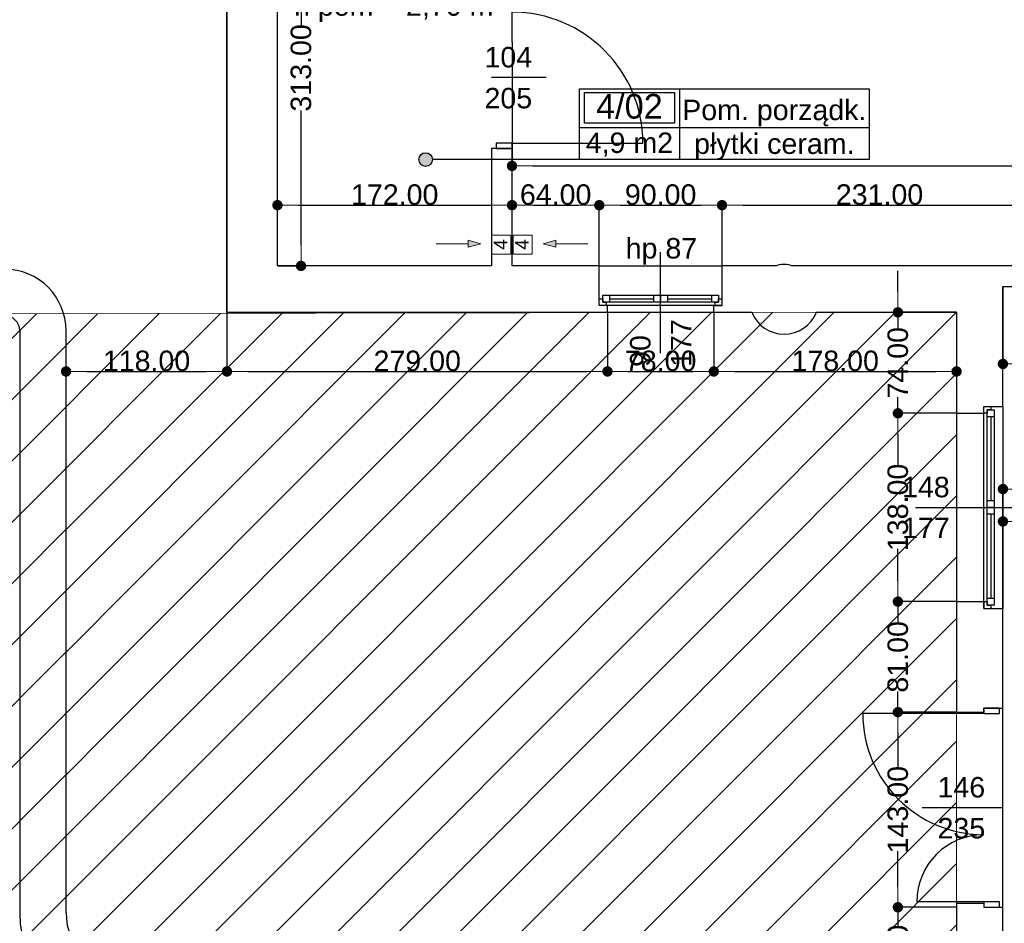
# Model space of a CAD drawing. Header units: millimetres. Extents: x -175445 to -20415, y -559200 to 231527.
# Tile 64 of 256: x -145708 to -138488, y -168238 to -161616. Entities that reach past the tile are written whole.
import ezdxf
from ezdxf.enums import TextEntityAlignment as Align

# ---------------------------------------------------------------- set-up
doc = ezdxf.new("R2010")
doc.units = ezdxf.units.MM
doc.header["$MEASUREMENT"] = 0
doc.linetypes.add('Wipeout_Contour', pattern=[1000, 0, -1000])
for name, color, linetype in [('Drzwi', 7, 'Continuous'), ('Linia', 7, 'Continuous'), ('Obiekt', 7, 'Continuous'), ('Okno', 7, 'Continuous'), ('Strefa', 7, 'Continuous'), ('Słup', 7, 'Continuous'), ('Tekst', 7, 'Continuous'), ('Wymiary', 63, 'Continuous'), ('Ściana', 7, 'Continuous')]:
    doc.layers.add(name, color=color, linetype=linetype)
doc.layers.add('PAB - widokowe', color=7, linetype='Continuous', lineweight=18)
doc.styles.add('Arial', font='txt')
doc.styles.add('Times new roman', font='txt')
doc.dimstyles.new('GENERATED_STYLE__1', dxfattribs={"dimtxt": 150, "dimasz": 152, "dimexe": 0.18, "dimexo": 0, "dimgap": 0.09, "dimtad": 1, "dimtih": 1, "dimtoh": 1, "dimlfac": 0.1, "dimzin": 0, "dimdsep": 46, "dimtxsty": 'Arial', "dimblk": 'ARROWHEAD_11', "dimblk1": 'ARROWHEAD_11', "dimblk2": 'ARROWHEAD_11', "dimcen": 0.09, "dimclrd": 114, "dimclre": 114, "dimclrt": 114, "dimazin": 0, "dimtfac": 1, "dimtdec": 4, "dimtmove": 0, "dimatfit": 3, "dimfxl": 1, "dimtolj": 1, "dimtzin": 0, "dimarcsym": 0})
doc.dimstyles.new('GENERATED_STYLE__2', dxfattribs={"dimtxt": 150, "dimasz": 152, "dimexe": 0.18, "dimexo": 0, "dimgap": 0.09, "dimtad": 1, "dimlfac": 0.1, "dimzin": 0, "dimdsep": 46, "dimtxsty": 'Arial', "dimblk": 'ARROWHEAD_11', "dimblk1": 'ARROWHEAD_11', "dimblk2": 'ARROWHEAD_11', "dimcen": 0.09, "dimclrd": 114, "dimclre": 114, "dimclrt": 114, "dimazin": 0, "dimtfac": 1, "dimtdec": 4, "dimtmove": 0, "dimatfit": 3, "dimfxl": 1, "dimtolj": 1, "dimtzin": 0, "dimarcsym": 0})

# ---------------------------------------------------------------- blocks, each defined once
blk = doc.blocks.new('Pom. porządk._4_02_2', base_point=(-140870, 32964.1))
at = {"layer": 'Strefa'}
for p, q in [((-141604.1, 33247), (-139479, 33247)), ((-141604.1, 32728.4), (-141604.1, 33247)), ((-141567.4, 33221), (-140906.7, 33221)), ((-141567.4, 32994.8), (-141567.4, 33221)), ((-140906.7, 33221), (-140906.7, 32994.8)), ((-140870, 33247), (-140870, 32728.4)), ((-139479, 33247), (-139479, 32728.4)), ((-141604.1, 32964.1), (-139479, 32964.1)), ((-140906.7, 32994.8), (-141567.4, 32994.8)), ((-139479, 32728.4), (-141604.1, 32728.4))]:
    blk.add_line(p, q, dxfattribs=at)
at = {"layer": 'Strefa', "style": 'Arial'}
for tag, height, p in [('ROOM_NUMBER', 180, (-141237, 33119.1)), ('ROOM_NAME', 150, (-140174.5, 33092.5)), ('ROOM_CALC_AREA', 150, (-141237, 32852.1)), ('floor_f', 150, (-140174.5, 32845))]:
    blk.add_attdef(tag, text='', height=height, dxfattribs=at).set_placement(p, align=Align.MIDDLE_CENTER)
blk = doc.blocks.new('ARROWHEAD_11')
at = {"color": 0, "linetype": 'Continuous', "lineweight": 0}
blk.add_line((0, 0), (-1, 0), dxfattribs=at)
at = {"color": 0, "linetype": 'Continuous', "lineweight": 0, "const_width": 0.25, "flags": 128}
blk.add_lwpolyline([(-0.125, 0, 1), (0.125, 0, 1)], format="xyb", close=True, dxfattribs=at)
blk = doc.blocks.new('*D1163')
at = {"layer": 'Defpoints', "color": 0}
for p in [(-142248, -160454.6), (-142098, -160639.1), (-142098, -161780.7)]:
    blk.add_point(p, dxfattribs=at)
at = {"layer": 'Wymiary', "color": 114, "lineweight": -2}
for p, q in [((-142248, -160454.6), (-142248, -160639.3)), ((-142400, -160639.1), (-142552, -160639.1)), ((-142248, -160639.1), (-142098, -160639.1)), ((-142098, -161780.7), (-142098, -160639)), ((-141794, -160639.1), (-141946, -160639.1)), ((-141302.4, -160639.1), (-141794, -160639.1))]:
    blk.add_line(p, q, dxfattribs=at)
at = {"layer": 'Wymiary', "color": 114, "lineweight": -2, "xscale": 152, "yscale": 152, "zscale": 152}
blk.add_blockref('ARROWHEAD_11', (-142248, -160639.1), dxfattribs=at)
at = {"layer": 'Wymiary', "color": 114, "lineweight": -2, "xscale": 152, "yscale": 152, "zscale": 152, "rotation": 180}
blk.add_blockref('ARROWHEAD_11', (-142098, -160639.1), dxfattribs=at)
at = {"layer": 'Wymiary', "color": 114, "lineweight": 13, "insert": (-141548.2, -160562.5), "char_height": 150, "attachment_point": 5, "style": 'Arial'}
blk.add_mtext('\\A1;15.00', dxfattribs=at)
blk = doc.blocks.new('*D1164')
at = {"layer": 'Defpoints', "color": 0}
for p in [(-141078, -160290.6), (-141078, -160639.1), (-142098, -161780.7)]:
    blk.add_point(p, dxfattribs=at)
at = {"layer": 'Wymiary', "color": 114, "lineweight": -2}
for p, q in [((-141078, -160290.6), (-141078, -160639.3)), ((-142098, -161780.7), (-142098, -160639)), ((-141946, -160639.1), (-141230, -160639.1))]:
    blk.add_line(p, q, dxfattribs=at)
at = {"layer": 'Wymiary', "color": 114, "lineweight": -2, "xscale": 152, "yscale": 152, "zscale": 152, "rotation": 180}
blk.add_blockref('ARROWHEAD_11', (-142098, -160639.1), dxfattribs=at)
at = {"layer": 'Wymiary', "color": 114, "lineweight": -2, "xscale": 152, "yscale": 152, "zscale": 152}
blk.add_blockref('ARROWHEAD_11', (-141078, -160639.1), dxfattribs=at)
at = {"layer": 'Wymiary', "color": 114, "lineweight": 13, "insert": (-141474.2, -160562.5), "char_height": 150, "attachment_point": 5, "style": 'Arial'}
blk.add_mtext('\\A1;102.00', dxfattribs=at)
blk = doc.blocks.new('*D1196')
at = {"layer": 'Defpoints', "color": 0}
for p in [(-143818, -160290.6), (-143645, -160290.6), (-143818, -163420.7)]:
    blk.add_point(p, dxfattribs=at)
at = {"layer": 'Wymiary', "color": 114, "lineweight": -2}
for p, q in [((-143818, -160290.6), (-143644.8, -160290.6)), ((-143645, -160442.6), (-143645, -161658.3)), ((-143645, -163268.7), (-143645, -162280.6)), ((-143818, -163420.7), (-143644.8, -163420.7))]:
    blk.add_line(p, q, dxfattribs=at)
at = {"layer": 'Wymiary', "color": 114, "lineweight": -2, "xscale": 152, "yscale": 152, "zscale": 152}
for p, rotation in [((-143645, -160290.6), 90), ((-143645, -163420.7), 270)]:
    blk.add_blockref('ARROWHEAD_11', p, dxfattribs=dict(at, rotation=rotation))
at = {"layer": 'Wymiary', "color": 114, "lineweight": 13, "insert": (-143645, -161969.5), "char_height": 150, "attachment_point": 5, "rotation": 90, "style": 'Arial'}
blk.add_mtext('\\A1;313.00', dxfattribs=at)
blk = doc.blocks.new('*D1199')
at = {"layer": 'Defpoints', "color": 0}
for p in [(-142098, -162975.4), (-143818, -163420.7), (-142098, -163420.7)]:
    blk.add_point(p, dxfattribs=at)
at = {"layer": 'Wymiary', "color": 114, "lineweight": -2}
for p, q in [((-143818, -163420.7), (-143818, -162975.2)), ((-143666, -162975.4), (-142250, -162975.4)), ((-142098, -163420.7), (-142098, -162975.2))]:
    blk.add_line(p, q, dxfattribs=at)
at = {"layer": 'Wymiary', "color": 114, "lineweight": -2, "xscale": 152, "yscale": 152, "zscale": 152, "rotation": 180}
blk.add_blockref('ARROWHEAD_11', (-143818, -162975.4), dxfattribs=at)
at = {"layer": 'Wymiary', "color": 114, "lineweight": -2, "xscale": 152, "yscale": 152, "zscale": 152}
blk.add_blockref('ARROWHEAD_11', (-142098, -162975.4), dxfattribs=at)
at = {"layer": 'Wymiary', "color": 114, "lineweight": 13, "insert": (-142958, -162898.7), "char_height": 150, "attachment_point": 5, "style": 'Arial'}
blk.add_mtext('\\A1;172.00', dxfattribs=at)
blk = doc.blocks.new('*D1200')
at = {"layer": 'Defpoints', "color": 0}
for p in [(-141458, -162975.4), (-142098, -163420.7), (-141458, -163420.7)]:
    blk.add_point(p, dxfattribs=at)
at = {"layer": 'Wymiary', "color": 114, "lineweight": -2}
for p, q in [((-142098, -163420.7), (-142098, -162975.2)), ((-141946, -162975.4), (-141610, -162975.4)), ((-141458, -163420.7), (-141458, -162975.2))]:
    blk.add_line(p, q, dxfattribs=at)
at = {"layer": 'Wymiary', "color": 114, "lineweight": -2, "xscale": 152, "yscale": 152, "zscale": 152, "rotation": 180}
blk.add_blockref('ARROWHEAD_11', (-142098, -162975.4), dxfattribs=at)
at = {"layer": 'Wymiary', "color": 114, "lineweight": -2, "xscale": 152, "yscale": 152, "zscale": 152}
blk.add_blockref('ARROWHEAD_11', (-141458, -162975.4), dxfattribs=at)
at = {"layer": 'Wymiary', "color": 114, "lineweight": 13, "insert": (-141778, -162898.7), "char_height": 150, "attachment_point": 5, "style": 'Arial'}
blk.add_mtext('\\A1;64.00', dxfattribs=at)
blk = doc.blocks.new('*D1201')
at = {"layer": 'Defpoints', "color": 0}
for p in [(-140558, -162975.4), (-141458, -163420.7), (-140558, -163420.7)]:
    blk.add_point(p, dxfattribs=at)
at = {"layer": 'Wymiary', "color": 114, "lineweight": -2}
for p, q in [((-141458, -163420.7), (-141458, -162975.2)), ((-141306, -162975.4), (-140710, -162975.4)), ((-140558, -163420.7), (-140558, -162975.2))]:
    blk.add_line(p, q, dxfattribs=at)
at = {"layer": 'Wymiary', "color": 114, "lineweight": -2, "xscale": 152, "yscale": 152, "zscale": 152, "rotation": 180}
blk.add_blockref('ARROWHEAD_11', (-141458, -162975.4), dxfattribs=at)
at = {"layer": 'Wymiary', "color": 114, "lineweight": -2, "xscale": 152, "yscale": 152, "zscale": 152}
blk.add_blockref('ARROWHEAD_11', (-140558, -162975.4), dxfattribs=at)
at = {"layer": 'Wymiary', "color": 114, "lineweight": 13, "insert": (-141008, -162898.7), "char_height": 150, "attachment_point": 5, "style": 'Arial'}
blk.add_mtext('\\A1;90.00', dxfattribs=at)
blk = doc.blocks.new('*D1202')
at = {"layer": 'Defpoints', "color": 0}
for p in [(-138248, -162975.4), (-140558, -163420.7), (-138248, -163420.7)]:
    blk.add_point(p, dxfattribs=at)
at = {"layer": 'Wymiary', "color": 114, "lineweight": -2}
for p, q in [((-140558, -163420.7), (-140558, -162975.2)), ((-140406, -162975.4), (-138400, -162975.4)), ((-138248, -163420.7), (-138248, -162975.2))]:
    blk.add_line(p, q, dxfattribs=at)
at = {"layer": 'Wymiary', "color": 114, "lineweight": -2, "xscale": 152, "yscale": 152, "zscale": 152, "rotation": 180}
blk.add_blockref('ARROWHEAD_11', (-140558, -162975.4), dxfattribs=at)
at = {"layer": 'Wymiary', "color": 114, "lineweight": -2, "xscale": 152, "yscale": 152, "zscale": 152}
blk.add_blockref('ARROWHEAD_11', (-138248, -162975.4), dxfattribs=at)
at = {"layer": 'Wymiary', "color": 114, "lineweight": 13, "insert": (-139403, -162898.6), "char_height": 150, "attachment_point": 5, "style": 'Arial'}
blk.add_mtext('\\A1;231.00', dxfattribs=at)
blk = doc.blocks.new('*D1237')
at = {"layer": 'Defpoints', "color": 0}
for p in [(-142098, -161780.7), (-125908, -162687.4), (-125908, -166975.6)]:
    blk.add_point(p, dxfattribs=at)
at = {"layer": 'Wymiary', "color": 114, "lineweight": -2}
for p, q in [((-142098, -161780.7), (-142098, -162687.5)), ((-141946, -162687.4), (-126060, -162687.4)), ((-125908, -166975.6), (-125908, -162687.2))]:
    blk.add_line(p, q, dxfattribs=at)
at = {"layer": 'Wymiary', "color": 114, "lineweight": -2, "xscale": 152, "yscale": 152, "zscale": 152, "rotation": 180}
blk.add_blockref('ARROWHEAD_11', (-142098, -162687.4), dxfattribs=at)
at = {"layer": 'Wymiary', "color": 114, "lineweight": -2, "xscale": 152, "yscale": 152, "zscale": 152}
blk.add_blockref('ARROWHEAD_11', (-125908, -162687.4), dxfattribs=at)
at = {"layer": 'Wymiary', "color": 114, "lineweight": 13, "insert": (-134003, -162610.7), "char_height": 150, "attachment_point": 5, "style": 'Arial'}
blk.add_mtext('\\A1;1619.00', dxfattribs=at)
blk = doc.blocks.new('*D1239')
at = {"layer": 'Defpoints', "color": 0}
for p in [(-138498, -163570.7), (-136278, -163970.7), (-136278, -164138.9)]:
    blk.add_point(p, dxfattribs=at)
at = {"layer": 'Wymiary', "color": 114, "lineweight": -2}
for p, q in [((-138498, -163570.7), (-138498, -164139)), ((-136278, -163970.7), (-136278, -164139)), ((-138346, -164138.9), (-136430, -164138.9))]:
    blk.add_line(p, q, dxfattribs=at)
at = {"layer": 'Wymiary', "color": 114, "lineweight": -2, "xscale": 152, "yscale": 152, "zscale": 152, "rotation": 180}
blk.add_blockref('ARROWHEAD_11', (-138498, -164138.9), dxfattribs=at)
at = {"layer": 'Wymiary', "color": 114, "lineweight": -2, "xscale": 152, "yscale": 152, "zscale": 152}
blk.add_blockref('ARROWHEAD_11', (-136278, -164138.9), dxfattribs=at)
at = {"layer": 'Wymiary', "color": 114, "lineweight": 13, "insert": (-137388, -164062.2), "char_height": 150, "attachment_point": 5, "style": 'Arial'}
blk.add_mtext('\\A1;222.00', dxfattribs=at)
blk = doc.blocks.new('*D1241')
at = {"layer": 'Defpoints', "color": 0}
for p in [(-135628, -165293.2), (-135628, -165510.7), (-138498, -168475.7)]:
    blk.add_point(p, dxfattribs=at)
at = {"layer": 'Wymiary', "color": 114, "lineweight": -2}
for p, q in [((-138498, -168475.7), (-138498, -165293)), ((-138346, -165293.2), (-135780, -165293.2)), ((-135628, -165510.7), (-135628, -165293))]:
    blk.add_line(p, q, dxfattribs=at)
at = {"layer": 'Wymiary', "color": 114, "lineweight": -2, "xscale": 152, "yscale": 152, "zscale": 152, "rotation": 180}
blk.add_blockref('ARROWHEAD_11', (-138498, -165293.2), dxfattribs=at)
at = {"layer": 'Wymiary', "color": 114, "lineweight": -2, "xscale": 152, "yscale": 152, "zscale": 152}
blk.add_blockref('ARROWHEAD_11', (-135628, -165293.2), dxfattribs=at)
at = {"layer": 'Wymiary', "color": 114, "lineweight": 13, "insert": (-137063, -165216.5), "char_height": 150, "attachment_point": 5, "style": 'Arial'}
blk.add_mtext('\\A1;287.00', dxfattribs=at)
blk = doc.blocks.new('*D1255')
at = {"layer": 'Defpoints', "color": 0}
for p in [(-139323, -160290.6), (-138235.3, -160290.6), (-133833, -163420.7)]:
    blk.add_point(p, dxfattribs=at)
at = {"layer": 'Wymiary', "color": 114, "lineweight": -2}
for p, q in [((-139323, -160290.6), (-138235.1, -160290.6)), ((-138235.3, -160442.6), (-138235.3, -161544.5)), ((-138235.3, -163268.7), (-138235.3, -162166.8)), ((-133833, -163420.7), (-138235.5, -163420.7))]:
    blk.add_line(p, q, dxfattribs=at)
at = {"layer": 'Wymiary', "color": 114, "lineweight": -2, "xscale": 152, "yscale": 152, "zscale": 152}
for p, rotation in [((-138235.3, -160290.6), 90), ((-138235.3, -163420.7), 270)]:
    blk.add_blockref('ARROWHEAD_11', p, dxfattribs=dict(at, rotation=rotation))
at = {"layer": 'Wymiary', "color": 114, "lineweight": 13, "insert": (-138235.3, -161855.7), "char_height": 150, "attachment_point": 5, "rotation": 90, "style": 'Arial'}
blk.add_mtext('\\A1;313.00', dxfattribs=at)
blk = doc.blocks.new('*D1263')
at = {"layer": 'Defpoints', "color": 0}
for p in [(-139268.4, -168120.7), (-138838, -168120.7), (-138838, -168900.7)]:
    blk.add_point(p, dxfattribs=at)
at = {"layer": 'Wymiary', "color": 114, "lineweight": -2}
for p, q in [((-139268.4, -167968.7), (-139268.4, -167816.7)), ((-138838, -168120.7), (-139268.6, -168120.7)), ((-139268.4, -168120.7), (-139268.4, -168258.4)), ((-139268.4, -168900.7), (-139268.4, -168763)), ((-138838, -168900.7), (-139268.6, -168900.7)), ((-139268.4, -169052.7), (-139268.4, -169204.7))]:
    blk.add_line(p, q, dxfattribs=at)
at = {"layer": 'Wymiary', "color": 114, "lineweight": -2, "xscale": 152, "yscale": 152, "zscale": 152}
for p, rotation in [((-139268.4, -168120.7), 270), ((-139268.4, -168900.7), 90)]:
    blk.add_blockref('ARROWHEAD_11', p, dxfattribs=dict(at, rotation=rotation))
at = {"layer": 'Wymiary', "color": 114, "lineweight": 13, "insert": (-139268.4, -168510.7), "char_height": 150, "attachment_point": 5, "rotation": 90, "style": 'Arial'}
blk.add_mtext('\\A1;78.00', dxfattribs=at)
blk = doc.blocks.new('*D1264')
at = {"layer": 'Defpoints', "color": 0}
for p in [(-139268.4, -166690.7), (-138838, -166690.7), (-138838, -168120.7)]:
    blk.add_point(p, dxfattribs=at)
at = {"layer": 'Wymiary', "color": 114, "lineweight": -2}
for p, q in [((-138838, -166690.7), (-139268.6, -166690.7)), ((-139268.4, -166842.7), (-139268.4, -167101.5)), ((-139268.4, -167968.7), (-139268.4, -167709.8)), ((-138838, -168120.7), (-139268.6, -168120.7))]:
    blk.add_line(p, q, dxfattribs=at)
at = {"layer": 'Wymiary', "color": 114, "lineweight": -2, "xscale": 152, "yscale": 152, "zscale": 152}
for p, rotation in [((-139268.4, -166690.7), 90), ((-139268.4, -168120.7), 270)]:
    blk.add_blockref('ARROWHEAD_11', p, dxfattribs=dict(at, rotation=rotation))
at = {"layer": 'Wymiary', "color": 114, "lineweight": 13, "insert": (-139268.4, -167405.7), "char_height": 150, "attachment_point": 5, "rotation": 90, "style": 'Arial'}
blk.add_mtext('\\A1;143.00', dxfattribs=at)
blk = doc.blocks.new('*D1265')
at = {"layer": 'Defpoints', "color": 0}
for p in [(-139268.4, -165880.7), (-138838, -165880.7), (-138838, -166690.7)]:
    blk.add_point(p, dxfattribs=at)
at = {"layer": 'Wymiary', "color": 114, "lineweight": -2}
for p, q in [((-139268.4, -165728.7), (-139268.4, -165576.7)), ((-138838, -165880.7), (-139268.6, -165880.7)), ((-139268.4, -165880.7), (-139268.4, -166032.7)), ((-139268.4, -166690.7), (-139268.4, -166538.7)), ((-138838, -166690.7), (-139268.6, -166690.7)), ((-139268.4, -166842.7), (-139268.4, -166994.7))]:
    blk.add_line(p, q, dxfattribs=at)
at = {"layer": 'Wymiary', "color": 114, "lineweight": -2, "xscale": 152, "yscale": 152, "zscale": 152}
for p, rotation in [((-139268.4, -165880.7), 270), ((-139268.4, -166690.7), 90)]:
    blk.add_blockref('ARROWHEAD_11', p, dxfattribs=dict(at, rotation=rotation))
at = {"layer": 'Wymiary', "color": 114, "lineweight": 13, "insert": (-139268.4, -166285.7), "char_height": 150, "attachment_point": 5, "rotation": 90, "style": 'Arial'}
blk.add_mtext('\\A1;81.00', dxfattribs=at)
blk = doc.blocks.new('*D1266')
at = {"layer": 'Defpoints', "color": 0}
for p in [(-139268.4, -164500.7), (-138838, -164500.7), (-138838, -165880.7)]:
    blk.add_point(p, dxfattribs=at)
at = {"layer": 'Wymiary', "color": 114, "lineweight": -2}
for p, q in [((-138838, -164500.7), (-139268.6, -164500.7)), ((-139268.4, -164652.7), (-139268.4, -164886.5)), ((-139268.4, -165728.7), (-139268.4, -165494.8)), ((-138838, -165880.7), (-139268.6, -165880.7))]:
    blk.add_line(p, q, dxfattribs=at)
at = {"layer": 'Wymiary', "color": 114, "lineweight": -2, "xscale": 152, "yscale": 152, "zscale": 152}
for p, rotation in [((-139268.4, -164500.7), 90), ((-139268.4, -165880.7), 270)]:
    blk.add_blockref('ARROWHEAD_11', p, dxfattribs=dict(at, rotation=rotation))
at = {"layer": 'Wymiary', "color": 114, "lineweight": 13, "insert": (-139268.4, -165190.7), "char_height": 150, "attachment_point": 5, "rotation": 90, "style": 'Arial'}
blk.add_mtext('\\A1;138.00', dxfattribs=at)
blk = doc.blocks.new('*D1267')
at = {"layer": 'Defpoints', "color": 0}
for p in [(-139268.4, -163760.7), (-138838, -163760.7), (-138838, -164500.7)]:
    blk.add_point(p, dxfattribs=at)
at = {"layer": 'Wymiary', "color": 114, "lineweight": -2}
for p, q in [((-139268.4, -163608.7), (-139268.4, -163456.7)), ((-138838, -163760.7), (-139268.6, -163760.7)), ((-139268.4, -163760.7), (-139268.4, -163878.4)), ((-139268.4, -164500.7), (-139268.4, -164383)), ((-138838, -164500.7), (-139268.6, -164500.7)), ((-139268.4, -164652.7), (-139268.4, -164804.7))]:
    blk.add_line(p, q, dxfattribs=at)
at = {"layer": 'Wymiary', "color": 114, "lineweight": -2, "xscale": 152, "yscale": 152, "zscale": 152}
for p, rotation in [((-139268.4, -163760.7), 270), ((-139268.4, -164500.7), 90)]:
    blk.add_blockref('ARROWHEAD_11', p, dxfattribs=dict(at, rotation=rotation))
at = {"layer": 'Wymiary', "color": 114, "lineweight": 13, "insert": (-139268.4, -164130.7), "char_height": 150, "attachment_point": 5, "rotation": 90, "style": 'Arial'}
blk.add_mtext('\\A1;74.00', dxfattribs=at)
blk = doc.blocks.new('*D1268')
at = {"layer": 'Defpoints', "color": 0}
for p in [(-132978, -165056), (-132978, -165510.7), (-138498, -165930.7)]:
    blk.add_point(p, dxfattribs=at)
at = {"layer": 'Wymiary', "color": 114, "lineweight": -2}
for p, q in [((-138498, -165930.7), (-138498, -165055.8)), ((-138346, -165056), (-133130, -165056)), ((-132978, -165510.7), (-132978, -165055.8))]:
    blk.add_line(p, q, dxfattribs=at)
at = {"layer": 'Wymiary', "color": 114, "lineweight": -2, "xscale": 152, "yscale": 152, "zscale": 152, "rotation": 180}
blk.add_blockref('ARROWHEAD_11', (-138498, -165056), dxfattribs=at)
at = {"layer": 'Wymiary', "color": 114, "lineweight": -2, "xscale": 152, "yscale": 152, "zscale": 152}
blk.add_blockref('ARROWHEAD_11', (-132978, -165056), dxfattribs=at)
at = {"layer": 'Wymiary', "color": 114, "lineweight": 13, "insert": (-135738, -164979.3), "char_height": 150, "attachment_point": 5, "style": 'Arial'}
blk.add_mtext('\\A1;552.00', dxfattribs=at)
blk = doc.blocks.new('*D1685')
at = {"layer": 'Defpoints', "color": 0}
for p in [(-144188, -163760.7), (-144188, -164194.1), (-145368, -166027.8)]:
    blk.add_point(p, dxfattribs=at)
at = {"layer": 'Wymiary', "color": 114, "lineweight": -2}
for p, q in [((-144188, -163760.7), (-144188, -164194.3)), ((-145368, -166027.8), (-145368, -164193.9)), ((-145216, -164194.1), (-144340, -164194.1))]:
    blk.add_line(p, q, dxfattribs=at)
at = {"layer": 'Wymiary', "color": 114, "lineweight": -2, "xscale": 152, "yscale": 152, "zscale": 152, "rotation": 180}
blk.add_blockref('ARROWHEAD_11', (-145368, -164194.1), dxfattribs=at)
at = {"layer": 'Wymiary', "color": 114, "lineweight": -2, "xscale": 152, "yscale": 152, "zscale": 152}
blk.add_blockref('ARROWHEAD_11', (-144188, -164194.1), dxfattribs=at)
at = {"layer": 'Wymiary', "color": 114, "lineweight": 13, "insert": (-144778, -164117.4), "char_height": 150, "attachment_point": 5, "style": 'Arial'}
blk.add_mtext('\\A1;118.00', dxfattribs=at)
blk = doc.blocks.new('*D1686')
at = {"layer": 'Defpoints', "color": 0}
for p in [(-144188, -163760.7), (-141398, -163760.7), (-141398, -164194.1)]:
    blk.add_point(p, dxfattribs=at)
at = {"layer": 'Wymiary', "color": 114, "lineweight": -2}
for p, q in [((-144188, -163760.7), (-144188, -164194.3)), ((-141398, -163760.7), (-141398, -164194.3)), ((-144036, -164194.1), (-141550, -164194.1))]:
    blk.add_line(p, q, dxfattribs=at)
at = {"layer": 'Wymiary', "color": 114, "lineweight": -2, "xscale": 152, "yscale": 152, "zscale": 152, "rotation": 180}
blk.add_blockref('ARROWHEAD_11', (-144188, -164194.1), dxfattribs=at)
at = {"layer": 'Wymiary', "color": 114, "lineweight": -2, "xscale": 152, "yscale": 152, "zscale": 152}
blk.add_blockref('ARROWHEAD_11', (-141398, -164194.1), dxfattribs=at)
at = {"layer": 'Wymiary', "color": 114, "lineweight": 13, "insert": (-142793, -164117.4), "char_height": 150, "attachment_point": 5, "style": 'Arial'}
blk.add_mtext('\\A1;279.00', dxfattribs=at)
blk = doc.blocks.new('*D1687')
at = {"layer": 'Defpoints', "color": 0}
for p in [(-141398, -163760.7), (-140618, -163760.7), (-140618, -164194.1)]:
    blk.add_point(p, dxfattribs=at)
at = {"layer": 'Wymiary', "color": 114, "lineweight": -2}
for p, q in [((-141398, -163760.7), (-141398, -164194.3)), ((-140618, -163760.7), (-140618, -164194.3)), ((-141246, -164194.1), (-140770, -164194.1))]:
    blk.add_line(p, q, dxfattribs=at)
at = {"layer": 'Wymiary', "color": 114, "lineweight": -2, "xscale": 152, "yscale": 152, "zscale": 152, "rotation": 180}
blk.add_blockref('ARROWHEAD_11', (-141398, -164194.1), dxfattribs=at)
at = {"layer": 'Wymiary', "color": 114, "lineweight": -2, "xscale": 152, "yscale": 152, "zscale": 152}
blk.add_blockref('ARROWHEAD_11', (-140618, -164194.1), dxfattribs=at)
at = {"layer": 'Wymiary', "color": 114, "lineweight": 13, "insert": (-141008, -164117.4), "char_height": 150, "attachment_point": 5, "style": 'Arial'}
blk.add_mtext('\\A1;78.00', dxfattribs=at)
blk = doc.blocks.new('*D1688')
at = {"layer": 'Defpoints', "color": 0}
for p in [(-140618, -163760.7), (-138838, -163760.7), (-138838, -164194.1)]:
    blk.add_point(p, dxfattribs=at)
at = {"layer": 'Wymiary', "color": 114, "lineweight": -2}
for p, q in [((-140618, -163760.7), (-140618, -164194.3)), ((-138838, -163760.7), (-138838, -164194.3)), ((-140466, -164194.1), (-138990, -164194.1))]:
    blk.add_line(p, q, dxfattribs=at)
at = {"layer": 'Wymiary', "color": 114, "lineweight": -2, "xscale": 152, "yscale": 152, "zscale": 152, "rotation": 180}
blk.add_blockref('ARROWHEAD_11', (-140618, -164194.1), dxfattribs=at)
at = {"layer": 'Wymiary', "color": 114, "lineweight": -2, "xscale": 152, "yscale": 152, "zscale": 152}
blk.add_blockref('ARROWHEAD_11', (-138838, -164194.1), dxfattribs=at)
at = {"layer": 'Wymiary', "color": 114, "lineweight": 13, "insert": (-139728, -164117.4), "char_height": 150, "attachment_point": 5, "style": 'Arial'}
blk.add_mtext('\\A1;178.00', dxfattribs=at)
blk = doc.blocks.new('*D1695')
at = {"layer": 'Defpoints', "color": 0}
for p in [(-147078, -160114.1), (-144188, -161149.8), (-144188, -163760.7)]:
    blk.add_point(p, dxfattribs=at)
at = {"layer": 'Wymiary', "color": 114, "lineweight": -2}
for p, q in [((-147078, -160114.1), (-147078, -161149.9)), ((-146926, -161149.8), (-144340, -161149.8)), ((-144188, -163760.7), (-144188, -161149.6))]:
    blk.add_line(p, q, dxfattribs=at)
at = {"layer": 'Wymiary', "color": 114, "lineweight": -2, "xscale": 152, "yscale": 152, "zscale": 152, "rotation": 180}
blk.add_blockref('ARROWHEAD_11', (-147078, -161149.8), dxfattribs=at)
at = {"layer": 'Wymiary', "color": 114, "lineweight": -2, "xscale": 152, "yscale": 152, "zscale": 152}
blk.add_blockref('ARROWHEAD_11', (-144188, -161149.8), dxfattribs=at)
at = {"layer": 'Wymiary', "color": 114, "lineweight": 13, "insert": (-145633, -161073.1), "char_height": 150, "attachment_point": 5, "style": 'Arial'}
blk.add_mtext('\\A1;289.00', dxfattribs=at)
blk = doc.blocks.new('*D1773')
at = {"layer": 'Defpoints', "color": 0}
for p in [(-158316.1, -163799.7), (-140517.4, -178520.4), (-141048, -179101.7)]:
    blk.add_point(p, dxfattribs=at)
at = {"layer": 'Wymiary', "color": 114, "lineweight": -2}
for p, q in [((-158316.1, -163799.7), (-157557, -162968)), ((-157444.9, -163070.6), (-149204.1, -170592)), ((-140629.6, -178417.9), (-148870.4, -170896.5)), ((-141048, -179101.7), (-140517.2, -178520.2))]:
    blk.add_line(p, q, dxfattribs=at)
for p, xscale, yscale, zscale, rotation in [((-157557.1, -162968.1), 152, 152, 152, 137.6132114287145), ((-140517.4, -178520.4), 152.0000000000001, 152.0000000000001, 152.0000000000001, 317.6132114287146)]:
    blk.add_blockref('ARROWHEAD_11', p, dxfattribs=dict(at, xscale=xscale, yscale=yscale, zscale=zscale, rotation=rotation))
at = {"layer": 'Wymiary', "color": 114, "lineweight": 13, "insert": (-149037.2, -170744.2), "char_height": 150, "attachment_point": 5, "rotation": 317.61321, "style": 'Arial'}
blk.add_mtext('\\A1;2305', dxfattribs=at)
blk = doc.blocks.new('*D1775')
at = {"layer": 'Defpoints', "color": 0}
for p in [(-159768.9, -165391.4), (-141548, -179186.8), (-143263.2, -181066)]:
    blk.add_point(p, dxfattribs=at)
at = {"layer": 'Wymiary', "color": 114, "lineweight": -2}
for p, q in [((-159768.9, -165391.4), (-160072.6, -165724.2)), ((-159960.2, -165826.5), (-151834.2, -173243.2)), ((-143375.4, -180963.5), (-151501.4, -173546.9)), ((-141548, -179186.8), (-143263.3, -181066.1))]:
    blk.add_line(p, q, dxfattribs=at)
at = {"layer": 'Wymiary', "color": 114, "lineweight": -2, "xscale": 152, "yscale": 152, "zscale": 152}
for p, rotation in [((-160072.5, -165724.1), 137.6132114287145), ((-143263.2, -181066), 317.6132114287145)]:
    blk.add_blockref('ARROWHEAD_11', p, dxfattribs=dict(at, rotation=rotation))
at = {"layer": 'Wymiary', "color": 114, "lineweight": 13, "insert": (-151667.8, -173395), "char_height": 150, "attachment_point": 5, "rotation": 317.61321, "style": 'Arial'}
blk.add_mtext('\\A1;2296', dxfattribs=at)

msp = doc.modelspace()

# ---------------------------------------------------------------- hatches: boundary and pattern name
at = {"layer": 'Linia', "linetype": 'Continuous'}
msp.add_hatch(color=256, dxfattribs=at).paths.add_polyline_path([(-142681.208, -162641.549), (-142685.014, -162622.415), (-142695.853, -162606.194), (-142712.074, -162595.355), (-142731.208, -162591.549), (-142750.342, -162595.355), (-142766.563, -162606.194), (-142777.402, -162622.415), (-142781.208, -162641.549), (-142777.402, -162660.684), (-142766.563, -162676.905), (-142750.342, -162687.743), (-142731.208, -162691.549), (-142712.074, -162687.743), (-142695.853, -162676.905), (-142685.014, -162660.684)])
at = {"layer": 'Linia', "linetype": 'Continuous', "lineweight": 13}
for points in [[(-142327.225, -163257.778), (-142420.526, -163232.778), (-142420.526, -163282.778)], [(-141868.812, -163257.778), (-141775.511, -163282.778), (-141775.511, -163232.778)]]:
    msp.add_hatch(color=256, dxfattribs=at).paths.add_polyline_path(points)

# ---------------------------------------------------------------- linework, layer by layer
at = {"layer": 'Drzwi'}
for p, q in [((-142098.018, -162520.675), (-142213.018, -162520.675)), ((-142213.018, -162520.675), (-142213.018, -162560.675)), ((-142098.018, -162560.675), (-142098.018, -162520.675)), ((-142098.018, -162520.675), (-141138.018, -162520.675)), ((-142213.018, -162560.675), (-142098.018, -162560.675)), ((-142098.018, -162560.675), (-142213.018, -162560.675)), ((-138638.018, -166700.675), (-139526.018, -166700.675)), ((-138638.018, -166660.675), (-138638.018, -166700.675)), ((-138523.018, -166660.675), (-138638.018, -166660.675)), ((-138638.018, -166660.675), (-138523.018, -166660.675)), ((-138638.018, -166690.675), (-138638.018, -166660.675)), ((-138638.018, -166700.675), (-138523.018, -166700.675)), ((-138523.018, -166700.675), (-138523.018, -166660.675)), ((-138638.018, -168080.675), (-139130.018, -168080.675)), ((-138523.018, -168080.675), (-138638.018, -168080.675)), ((-138638.018, -168080.675), (-138638.018, -168120.675)), ((-138523.018, -168120.675), (-138523.018, -168080.675)), ((-138638.018, -168090.675), (-138638.018, -168120.675)), ((-138638.018, -168120.675), (-138523.018, -168120.675)), ((-138638.018, -168120.675), (-138523.018, -168120.675))]:
    msp.add_line(p, q, dxfattribs=at)
for centre, radius, start, end in [((-142098.018, -162520.675), 960, 0, 90), ((-138638.018, -166700.675), 888, 180, 270), ((-138638.018, -168080.675), 492, 90, 180)]:
    msp.add_arc(centre, radius, start, end, dxfattribs=at)
at = {"layer": 'Linia'}
msp.add_line((-141604.054, -162641.549), (-142681.208, -162641.549), dxfattribs=at)
at = {"layer": 'Linia', "lineweight": 13}
for p, q in [((-142327.225, -163257.778), (-142420.526, -163232.778)), ((-142420.526, -163282.778), (-142420.526, -163232.778)), ((-142106.59, -163194.445), (-142246.59, -163194.445)), ((-142246.59, -163194.445), (-142246.59, -163334.445)), ((-142106.59, -163334.445), (-142106.59, -163194.445)), ((-142089.447, -163194.445), (-141949.447, -163194.445)), ((-142089.447, -163334.445), (-142089.447, -163194.445)), ((-141949.447, -163194.445), (-141949.447, -163334.445)), ((-141868.812, -163257.778), (-141775.511, -163232.778)), ((-141775.511, -163232.778), (-141775.511, -163282.778)), ((-142654.917, -163257.778), (-142420.526, -163257.778)), ((-142327.225, -163257.778), (-142420.526, -163282.778)), ((-141868.812, -163257.778), (-141775.511, -163282.778)), ((-141541.12, -163257.778), (-141775.511, -163257.778)), ((-142246.59, -163334.445), (-142106.59, -163334.445)), ((-141949.447, -163334.445), (-142089.447, -163334.445))]:
    msp.add_line(p, q, dxfattribs=at)
at = {"layer": 'Linia'}
msp.add_circle((-142731.208, -162641.549), 50, dxfattribs=at)
at = {"layer": 'Obiekt'}
for p, q in [((-141846.64, -162040.675), (-142248.018, -162040.675)), ((-141008.018, -164060.675), (-141008.018, -163320.675)), ((-139138.018, -165190.675), (-138398.018, -165190.675)), ((-139089.397, -167390.675), (-138498.018, -167390.675))]:
    msp.add_line(p, q, dxfattribs=at)
at = {"layer": 'Okno'}
for p, q in [((-141458.018, -163420.675), (-140558.018, -163420.675)), ((-141458.018, -163660.675), (-141433.018, -163660.675)), ((-141458.018, -163710.675), (-141458.018, -163660.675)), ((-141433.018, -163635.675), (-141383.018, -163635.675)), ((-141433.018, -163685.675), (-141433.018, -163635.675)), ((-141433.018, -163660.675), (-141433.018, -163685.675)), ((-141383.018, -163635.675), (-141058.018, -163635.675)), ((-141383.018, -163635.675), (-141383.018, -163685.675)), ((-141383.018, -163635.675), (-141058.018, -163635.675)), ((-141383.018, -163660.675), (-141058.018, -163660.675)), ((-141058.018, -163685.675), (-141058.018, -163635.675)), ((-141058.018, -163635.675), (-141008.018, -163635.675)), ((-141008.018, -163635.675), (-141008.018, -163685.675)), ((-141008.018, -163635.675), (-140958.018, -163635.675)), ((-141008.018, -163685.675), (-141008.018, -163635.675)), ((-140958.018, -163635.675), (-140633.018, -163635.675)), ((-140958.018, -163635.675), (-140958.018, -163685.675)), ((-140958.018, -163635.675), (-140633.018, -163635.675)), ((-140958.018, -163660.675), (-140633.018, -163660.675)), ((-140633.018, -163685.675), (-140633.018, -163635.675)), ((-140633.018, -163635.675), (-140583.018, -163635.675)), ((-140583.018, -163635.675), (-140583.018, -163685.675)), ((-140583.018, -163685.675), (-140583.018, -163660.675)), ((-140583.018, -163660.675), (-140558.018, -163660.675)), ((-140558.018, -163710.675), (-140558.018, -163660.675)), ((-141408.018, -163710.675), (-141458.018, -163710.675)), ((-141398.018, -163710.675), (-141458.018, -163710.675)), ((-141433.018, -163685.675), (-141408.018, -163685.675)), ((-141383.018, -163685.675), (-141433.018, -163685.675)), ((-141408.018, -163685.675), (-141408.018, -163710.675)), ((-141008.018, -163710.675), (-141408.018, -163710.675)), ((-141058.018, -163685.675), (-141383.018, -163685.675)), ((-141008.018, -163685.675), (-141058.018, -163685.675)), ((-140958.018, -163685.675), (-141008.018, -163685.675)), ((-140608.018, -163710.675), (-141008.018, -163710.675)), ((-140633.018, -163685.675), (-140958.018, -163685.675)), ((-140583.018, -163685.675), (-140633.018, -163685.675)), ((-140618.018, -163710.675), (-140558.018, -163710.675)), ((-140608.018, -163710.675), (-140608.018, -163685.675)), ((-140608.018, -163685.675), (-140583.018, -163685.675)), ((-140558.018, -163710.675), (-140608.018, -163710.675)), ((-141398.018, -163760.675), (-140618.018, -163760.675)), ((-138638.018, -164500.675), (-138638.018, -164450.675)), ((-138638.018, -164450.675), (-138588.018, -164450.675)), ((-138638.018, -164500.675), (-138638.018, -164450.675)), ((-138588.018, -164450.675), (-138588.018, -164475.675)), ((-138498.018, -164450.675), (-138498.018, -165930.675)), ((-138838.018, -164500.675), (-138838.018, -165880.675)), ((-138613.018, -164500.675), (-138638.018, -164500.675)), ((-138638.018, -165190.675), (-138638.018, -164500.675)), ((-138588.018, -164475.675), (-138613.018, -164475.675)), ((-138613.018, -164475.675), (-138613.018, -164500.675)), ((-138613.018, -164525.675), (-138613.018, -164475.675)), ((-138613.018, -164475.675), (-138563.018, -164475.675)), ((-138563.018, -164525.675), (-138613.018, -164525.675)), ((-138613.018, -165140.675), (-138613.018, -164525.675)), ((-138588.018, -164525.675), (-138588.018, -165140.675)), ((-138563.018, -164475.675), (-138563.018, -164525.675)), ((-138563.018, -164525.675), (-138563.018, -165140.675)), ((-138563.018, -164525.675), (-138563.018, -165140.675)), ((-138638.018, -165880.675), (-138638.018, -165190.675)), ((-138613.018, -165190.675), (-138613.018, -165140.675)), ((-138613.018, -165140.675), (-138563.018, -165140.675)), ((-138563.018, -165190.675), (-138613.018, -165190.675)), ((-138613.018, -165240.675), (-138613.018, -165190.675)), ((-138613.018, -165190.675), (-138563.018, -165190.675)), ((-138563.018, -165140.675), (-138563.018, -165190.675)), ((-138563.018, -165190.675), (-138563.018, -165240.675)), ((-138563.018, -165240.675), (-138613.018, -165240.675)), ((-138613.018, -165855.675), (-138613.018, -165240.675)), ((-138588.018, -165240.675), (-138588.018, -165855.675)), ((-138563.018, -165240.675), (-138563.018, -165855.675)), ((-138563.018, -165240.675), (-138563.018, -165855.675)), ((-138638.018, -165930.675), (-138638.018, -165880.675)), ((-138638.018, -165880.675), (-138613.018, -165880.675)), ((-138638.018, -165880.675), (-138638.018, -165930.675)), ((-138613.018, -165905.675), (-138613.018, -165855.675)), ((-138613.018, -165855.675), (-138563.018, -165855.675)), ((-138613.018, -165880.675), (-138613.018, -165905.675)), ((-138613.018, -165905.675), (-138588.018, -165905.675)), ((-138563.018, -165905.675), (-138613.018, -165905.675)), ((-138588.018, -165905.675), (-138588.018, -165930.675)), ((-138563.018, -165855.675), (-138563.018, -165905.675)), ((-138638.018, -165930.675), (-138588.018, -165930.675))]:
    msp.add_line(p, q, dxfattribs=at)
at = {"layer": 'Słup'}
for start, end in [(73.9010487, 106.0989513), (201.8729081, 338.1270919)]:
    msp.add_arc((-140103.018, -163665.675), 255, start, end, dxfattribs=at)
at = {"layer": 'Ściana'}
for p, q in [((-142213.018, -162560.675), (-142248.018, -162560.675)), ((-142098.018, -162560.675), (-142213.018, -162560.675)), ((-141458.018, -163660.675), (-141458.018, -163420.675)), ((-140558.018, -163660.675), (-140558.018, -163420.675)), ((-141458.018, -163710.675), (-141458.018, -163660.675)), ((-140558.018, -163710.675), (-140558.018, -163660.675)), ((-141398.018, -163710.675), (-141458.018, -163710.675)), ((-141398.018, -163760.675), (-141398.018, -163710.675)), ((-140618.018, -163760.675), (-140618.018, -163710.675)), ((-140618.018, -163710.675), (-140558.018, -163710.675)), ((-138638.018, -164500.675), (-138638.018, -164450.675)), ((-138638.018, -164450.675), (-138588.018, -164450.675)), ((-138588.018, -164450.675), (-138498.018, -164450.675)), ((-138838.018, -164500.675), (-138638.018, -164500.675)), ((-138838.018, -165880.675), (-138638.018, -165880.675)), ((-138638.018, -165880.675), (-138638.018, -165930.675)), ((-138638.018, -165930.675), (-138588.018, -165930.675)), ((-138588.018, -165930.675), (-138498.018, -165930.675)), ((-138838.018, -166690.675), (-138638.018, -166690.675)), ((-138638.018, -166690.675), (-138638.018, -166660.675)), ((-138638.018, -166660.675), (-138523.018, -166660.675)), ((-138523.018, -166660.675), (-138498.018, -166660.675)), ((-138838.018, -168090.675), (-138638.018, -168090.675)), ((-138638.018, -168090.675), (-138638.018, -168120.675)), ((-138638.018, -168120.675), (-138523.018, -168120.675)), ((-138523.018, -168120.675), (-138498.018, -168120.675))]:
    msp.add_line(p, q, dxfattribs=at)
at = {"layer": 'Ściana', "flags": 128}
for points in [[(-144188.018, -153051.898), (-144188.018, -163760.675)], [(-143818.018, -163420.675), (-143818.018, -160290.636)], [(-142248.018, -162560.675), (-142248.018, -163420.675)], [(-142098.018, -163420.675), (-142098.018, -162560.675)], [(-142248.018, -163420.675), (-143818.018, -163420.675)], [(-141458.018, -163420.675), (-142098.018, -163420.675)], [(-140153.292, -163420.675), (-140558.018, -163420.675)], [(-138498.018, -163420.675), (-140052.745, -163420.675)], [(-138248.018, -163420.675), (-138498.018, -163420.675)], [(-138498.018, -163570.675), (-138248.018, -163570.675)], [(-138498.018, -164450.675), (-138498.018, -163570.675)], [(-144188.018, -163760.675), (-143818.018, -163760.675)], [(-143818.018, -163760.675), (-141398.018, -163760.675)], [(-140618.018, -163760.675), (-140339.122, -163760.675)], [(-139866.915, -163760.675), (-138838.018, -163760.675)], [(-138838.018, -163760.675), (-138838.018, -164500.675)], [(-138838.018, -165880.675), (-138838.018, -166690.675)], [(-138498.018, -166660.675), (-138498.018, -165930.675)], [(-138838.018, -168090.675), (-138838.018, -168900.675)], [(-138498.018, -168850.675), (-138498.018, -168120.675)]]:
    msp.add_lwpolyline(points, dxfattribs=at)

# ---------------------------------------------------------------- block references
at = {"layer": 'Strefa'}
ref = msp.add_blockref('Pom. porządk._4_02_2', (-140870.014, -162405.835), dxfattribs=at)
ref.add_attrib('ROOM_NAME', 'Pom. porządk.', dxfattribs={"color": 7, "height": 150, "style": 'Arial'}).set_placement((-140174.493, -162277.435), align=Align.MIDDLE_CENTER)
ref.add_attrib('ROOM_NUMBER', '4/02', dxfattribs={"color": 7, "height": 180, "style": 'Arial'}).set_placement((-141237.034, -162250.888), align=Align.MIDDLE_CENTER)
ref.add_attrib('ROOM_CALC_AREA', '4,9 m2', dxfattribs={"color": 7, "height": 150, "style": 'Arial'}).set_placement((-141237.034, -162517.889), align=Align.MIDDLE_CENTER)
ref.add_attrib('floor_f', 'płytki ceram.', dxfattribs={"color": 7, "height": 150, "style": 'Arial'}).set_placement((-140174.493, -162524.935), align=Align.MIDDLE_CENTER)

# ---------------------------------------------------------------- texts
at = {"layer": 'Obiekt', "char_height": 150, "attachment_point": 7, "style": 'Arial'}
for s, insert in [('\\A1;{\\fArial|b0|i0|c238|p38;104}', (-142299.679, -161968.143)), ('\\A1;{\\fArial|b0|i0|c238|p38;205}', (-142299.679, -162268.143)), ('\\A1;{\\fArial|b0|i0|c238|p38;hp 87}', (-141264.476, -163411.509)), ('\\A1;{\\fArial|b0|i0|c238|p38;148}', (-139238.018, -165118.143)), ('\\A1;{\\fArial|b0|i0|c238|p38;177}', (-139238.018, -165415.675)), ('\\A1;{\\fArial|b0|i0|c238|p38;146}', (-138977.845, -167318.143)), ('\\A1;{\\fArial|b0|i0|c238|p38;235}', (-138977.845, -167618.246))]:
    msp.add_mtext(s, dxfattribs=dict(at, insert=insert))
at = {"layer": 'Obiekt', "char_height": 150, "attachment_point": 7, "rotation": 90, "style": 'Arial'}
for s, insert in [('\\A1;{\\fArial|b0|i0|c238|p38;177}', (-140783.019, -164160.675)), ('\\A1;{\\fArial|b0|i0|c238|p38;90}', (-141080.55, -164160.675))]:
    msp.add_mtext(s, dxfattribs=dict(at, insert=insert))
at = {"layer": 'Tekst', "insert": (-142965.286, -161437.103), "char_height": 150, "attachment_point": 2, "style": 'Times new roman'}
msp.add_mtext('\\A1;{\\fArial|b0|i0|c0|p38;h pom = 2,70 m}', dxfattribs=at)
at = {"layer": 'Tekst', "lineweight": 13, "char_height": 100, "attachment_point": 4, "rotation": 90, "style": 'Arial'}
for insert in [(-142182.304, -163302.387), (-142025.161, -163302.387)]:
    msp.add_mtext('\\A1;{\\fArial|b0|i0|c238|p38;4}', dxfattribs=dict(at, insert=insert))

# ---------------------------------------------------------------- dimensions: what is measured, and where the dimension line sits
at = {"layer": 'Wymiary', "lineweight": 13}
for base, p1, p2, picture, middle in [((-143644.974, -160290.636), (-143818.018, -163420.675), (-143818.018, -160290.636), '*D1196', (-143644.974, -161969.484)), ((-138235.29, -160290.636), (-133833.018, -163420.675), (-139323.018, -160290.636), '*D1255', (-138235.29, -161855.655)), ((-139268.388, -163760.675), (-138838.018, -164500.675), (-138838.018, -163760.675), '*D1267', (-139268.388, -164130.675)), ((-139268.388, -164500.675), (-138838.018, -165880.675), (-138838.018, -164500.675), '*D1266', (-139268.388, -165190.675)), ((-139268.388, -165880.675), (-138838.018, -166690.675), (-138838.018, -165880.675), '*D1265', (-139268.388, -166285.675)), ((-139268.388, -166690.675), (-138838.018, -168120.675), (-138838.018, -166690.675), '*D1264', (-139268.388, -167405.675)), ((-139268.388, -168120.675), (-138838.018, -168900.675), (-138838.018, -168120.675), '*D1263', (-139268.388, -168510.675))]:
    dim = msp.add_linear_dim(base=base, p1=p1, p2=p2, angle=90, dimstyle='GENERATED_STYLE__2', dxfattribs=at)
    dim.commit()
    dim.dimension.update_dxf_attribs({"geometry": picture, "text_midpoint": middle, "dimtype": 160, "text_rotation": 90})
for base, p1, p2, picture, middle in [((-141078.018, -160639.136), (-142098.018, -161780.655), (-141078.018, -160290.636), '*D1164', (-141474.189, -160639.136)), ((-142098.018, -160639.136), (-142248.018, -160454.636), (-142098.018, -161780.655), '*D1163', (-141548.158, -160639.136)), ((-142098.018, -162975.372), (-143818.018, -163420.675), (-142098.018, -163420.675), '*D1199', (-142958.018, -162975.372)), ((-141458.018, -162975.372), (-142098.018, -163420.675), (-141458.018, -163420.675), '*D1200', (-141778.018, -162975.372)), ((-140558.018, -162975.372), (-141458.018, -163420.675), (-140558.018, -163420.675), '*D1201', (-141008.018, -162975.372)), ((-138248.018, -162975.372), (-140558.018, -163420.675), (-138248.018, -163420.675), '*D1202', (-139403.018, -162975.372)), ((-136278.018, -164138.869), (-138498.018, -163570.675), (-136278.018, -163970.675), '*D1239', (-137388.018, -164138.869)), ((-138838.018, -164194.111), (-140618.018, -163760.675), (-138838.018, -163760.675), '*D1688', (-139728.018, -164194.111)), ((-132978.018, -165056.003), (-138498.018, -165930.675), (-132978.018, -165510.675), '*D1268', (-135738.018, -165056.003)), ((-135628.018, -165293.153), (-138498.018, -168475.655), (-135628.018, -165510.675), '*D1241', (-137063.018, -165293.153))]:
    dim = msp.add_linear_dim(base=base, p1=p1, p2=p2, dimstyle='GENERATED_STYLE__1', dxfattribs=at)
    dim.commit()
    dim.dimension.update_dxf_attribs({"geometry": picture, "text_midpoint": middle, "dimtype": 160})

# ---------------------------------------------------------------- wipeouts: each hides what was drawn before it
at = {"linetype": 'Wipeout_Contour', "lineweight": 0, "ltscale": 593924.596959}
msp.add_wipeout([(-145368.018, -168160.675), (-145368.018, -163894.872), (-145708.018, -163894.872), (-145708.018, -168160.675)], dxfattribs=at).dxf.layer = 'Ściana'

# ---------------------------------------------------------------- next in the draw order: linework, layer by layer
at = {"layer": 'Ściana', "flags": 128}
for points in [[(-145708.018, -163894.872), (-145708.018, -168160.675)], [(-145368.018, -168160.675), (-145368.018, -163894.872)]]:
    msp.add_lwpolyline(points, dxfattribs=at)
at = {"layer": 'Ściana'}
for centre, radius, start, end in [((-145818.018, -163894.872), 450, 0, 90), ((-145818.018, -163894.872), 110, 0, 90), ((-144918.018, -168160.675), 790, 180, 270), ((-144918.018, -168160.675), 450, 180, 270)]:
    msp.add_arc(centre, radius, start, end, dxfattribs=at)

# ---------------------------------------------------------------- next in the draw order: wipeouts: each hides what was drawn before it
at = {"linetype": 'Wipeout_Contour', "lineweight": 0, "ltscale": 607166.035842}
msp.add_wipeout([(-158350.649, -163837.546), (-141547.974, -179186.756), (-141047.974, -179101.734), (-158080.996, -163542.102)], dxfattribs=at).dxf.layer = 'Ściana'

# ---------------------------------------------------------------- next in the draw order: hatches: boundary and pattern name
at = {"layer": 'PAB - widokowe'}
h = msp.add_hatch(dxfattribs=at)
h.set_pattern_fill('ANSI31', color=256, scale=100)
h.set_pattern_definition([(45, (-154498.02, -178970.64), (-224.5064, 224.5064), [])])
h.paths.add_polyline_path([(-154498.018, -167356.917), (-154498.018, -163784.872), (-138838.018, -163760.675), (-138838.018, -178970.636), (-141760.925, -178970.636)])

# ---------------------------------------------------------------- next in the draw order: linework, layer by layer
msp.add_lwpolyline([(-154498.018, -167356.917), (-154498.018, -163784.872), (-138838.018, -163760.675), (-138838.018, -178970.636), (-141760.925, -178970.636)], close=True, dxfattribs=at)

# ---------------------------------------------------------------- next in the draw order: dimensions: what is measured, and where the dimension line sits
at = {"layer": 'Wymiary', "lineweight": 13}
for base, p1, p2, picture, middle in [((-144188.018, -161149.75), (-147078.018, -160114.113), (-144188.018, -163760.675), '*D1695', (-145633.018, -161149.75)), ((-125908.019, -162687.366), (-142098.018, -161780.655), (-125908.019, -166975.636), '*D1237', (-134003.019, -162687.366)), ((-144188.018, -164194.111), (-145368.018, -166027.773), (-144188.018, -163760.675), '*D1685', (-144778.018, -164194.111)), ((-141398.018, -164194.111), (-144188.018, -163760.675), (-141398.018, -163760.675), '*D1686', (-142793.018, -164194.111)), ((-140618.018, -164194.111), (-141398.018, -163760.675), (-140618.018, -163760.675), '*D1687', (-141008.018, -164194.111))]:
    dim = msp.add_linear_dim(base=base, p1=p1, p2=p2, dimstyle='GENERATED_STYLE__1', dxfattribs=at)
    dim.commit()
    dim.dimension.update_dxf_attribs({"geometry": picture, "text_midpoint": middle, "dimtype": 160})
for base, p1, p2, text, picture, middle in [((-140517.362, -178520.37), (-158316.132, -163799.728), (-141047.974, -179101.734), '2305', '*D1773', (-149037.246, -170744.249)), ((-143263.156, -181065.99), (-159768.887, -165391.434), (-141547.974, -179186.756), '2296', '*D1775', (-151667.82, -173395.03))]:
    dim = msp.add_linear_dim(base=base, p1=p1, p2=p2, angle=317.6132114, text=text, dimstyle='GENERATED_STYLE__2', dxfattribs=at)
    dim.commit()
    dim.dimension.update_dxf_attribs({"geometry": picture, "text_midpoint": middle, "dimtype": 160, "text_rotation": 317.6132114})

doc.saveas('drawing.dxf')
